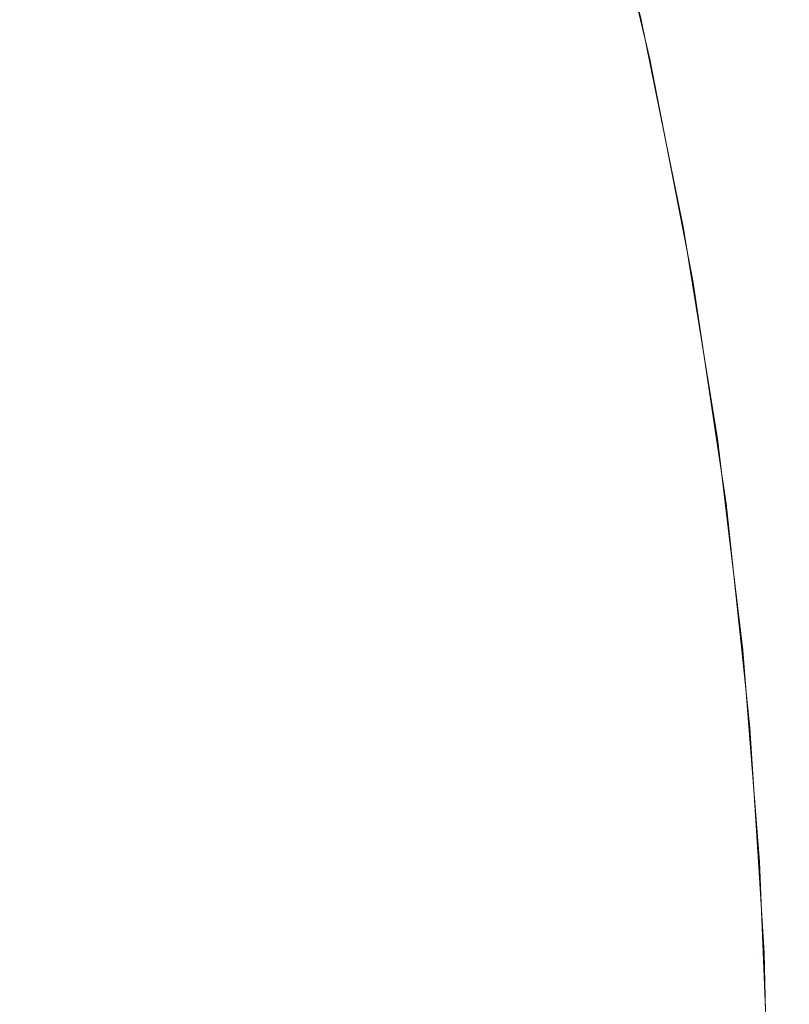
# Model space of a CAD drawing. Header units: centimetres. Extents: x -25.9 to 27.4, y 34.1 to 35.9.
# Tile 180 of 256: x -7.9676 to -7.9531, y 35.8434 to 35.8619. Entities that reach past the tile are written whole.
import ezdxf

# ---------------------------------------------------------------- set-up
doc = ezdxf.new("R2010")
doc.units = ezdxf.units.CM
doc.header["$LTSCALE"] = 2.54
doc.layers.add('Lucido design-1', color=7, linetype='Continuous')

# ---------------------------------------------------------------- blocks, each defined once
blk = doc.blocks.new('Gruppo-5-1')
at = {"color": 7, "linetype": 'Continuous', "lineweight": 9}
for points, invisible_edges in [([(-7.956687, 35.86531, -10.081992), (-7.956822, 35.865825, -9.881992), (-7.955867, 35.861922, -9.881992)], 9), ([(-7.956822, 35.865825, -9.881992), (-7.956729, 35.865825, -9.877605), (-7.955775, 35.861922, -9.877645), (-7.955867, 35.861922, -9.881992)], 7), ([(-7.956687, 35.86531, -34.048755), (-7.956822, 35.865825, -33.848755), (-7.955867, 35.861922, -33.848755)], 9), ([(-7.956822, 35.865825, -33.848755), (-7.956729, 35.865825, -33.844368), (-7.955775, 35.861922, -33.844408), (-7.955867, 35.861922, -33.848755)], 7), ([(-7.956729, 35.865825, -9.877605), (-7.95645, 35.865825, -9.873226), (-7.955498, 35.861922, -9.873307), (-7.955775, 35.861922, -9.877645)], 15), ([(-7.956729, 35.865825, -33.844368), (-7.95645, 35.865825, -33.839989), (-7.955498, 35.861922, -33.84007), (-7.955775, 35.861922, -33.844408)], 15), ([(-7.95645, 35.865825, -9.873226), (-7.955985, 35.865825, -9.868863), (-7.955038, 35.861922, -9.868984), (-7.955498, 35.861922, -9.873307)], 15), ([(-7.95645, 35.865825, -33.839989), (-7.955985, 35.865825, -33.835626), (-7.955038, 35.861922, -33.835747), (-7.955498, 35.861922, -33.84007)], 15), ([(-7.955985, 35.865825, -9.868863), (-7.955336, 35.865825, -9.864523), (-7.954394, 35.861922, -9.864685), (-7.955038, 35.861922, -9.868984)], 15), ([(-7.955985, 35.865825, -33.835626), (-7.955336, 35.865825, -33.831286), (-7.954394, 35.861922, -33.831448), (-7.955038, 35.861922, -33.835747)], 15), ([(-7.955336, 35.865825, -9.864523), (-7.954502, 35.865825, -9.860215), (-7.953569, 35.861922, -9.860417), (-7.954394, 35.861922, -9.864685)], 15), ([(-7.955336, 35.865825, -33.831286), (-7.954502, 35.865825, -33.826978), (-7.953569, 35.861922, -33.82718), (-7.954394, 35.861922, -33.831448)], 15), ([(-7.954502, 35.865825, -9.860215), (-7.953487, 35.865825, -9.855947), (-7.952563, 35.861922, -9.856187), (-7.953569, 35.861922, -9.860417)], 15), ([(-7.954502, 35.865825, -33.826978), (-7.953487, 35.865825, -33.82271), (-7.952563, 35.861922, -33.82295), (-7.953569, 35.861922, -33.82718)], 15), ([(-7.953487, 35.865825, -9.855947), (-7.952292, 35.865825, -9.851725), (-7.951379, 35.861922, -9.852004), (-7.952563, 35.861922, -9.856187)], 15), ([(-7.953487, 35.865825, -33.82271), (-7.952292, 35.865825, -33.818488), (-7.951379, 35.861922, -33.818767), (-7.952563, 35.861922, -33.82295)], 15), ([(-25.75346, 35.865276, -9.38521), (-25.75346, 35.861753, -9.384374), (27.34654, 35.861753, -9.384374), (27.34654, 35.865276, -9.38521)], 10), ([(-25.75346, 35.865276, -33.351973), (-25.75346, 35.861753, -33.351137), (27.34654, 35.861753, -33.351137), (27.34654, 35.865276, -33.351973)], 10), ([(-7.956779, 35.865286, -10.086352), (-7.955797, 35.86116, -10.086352), (-7.956058, 35.861104, -10.090484), (-7.957036, 35.865219, -10.090484)], 15), ([(-7.956779, 35.865286, -34.053115), (-7.955797, 35.86116, -34.053115), (-7.956058, 35.861104, -34.057247), (-7.957036, 35.865219, -34.057247)], 15), ([(-7.955797, 35.86116, -10.086352), (-7.956779, 35.865286, -10.086352), (-7.956687, 35.86531, -10.081992), (-7.95588, 35.861919, -10.081992)], 11), ([(-7.955797, 35.86116, -34.053115), (-7.956779, 35.865286, -34.053115), (-7.956687, 35.86531, -34.048755), (-7.95588, 35.861919, -34.048755)], 11), ([(-7.955867, 35.861922, -9.881992), (-7.95588, 35.861919, -10.081992), (-7.956687, 35.86531, -10.081992)], 9), ([(-7.955867, 35.861922, -33.848755), (-7.95588, 35.861919, -34.048755), (-7.956687, 35.86531, -34.048755)], 9), ([(-7.957459, 35.865109, -10.094598), (-7.956484, 35.861012, -10.094598), (-7.957077, 35.860884, -10.098688), (-7.958045, 35.864956, -10.098688)], 15), ([(-7.957459, 35.865109, -34.061361), (-7.956484, 35.861012, -34.061361), (-7.957077, 35.860884, -34.065451), (-7.958045, 35.864956, -34.065451)], 15), ([(-7.957036, 35.865219, -10.090484), (-7.956058, 35.861104, -10.090484), (-7.956484, 35.861012, -10.094598), (-7.957459, 35.865109, -10.094598)], 15), ([(-7.957036, 35.865219, -34.057247), (-7.956058, 35.861104, -34.057247), (-7.956484, 35.861012, -34.061361), (-7.957459, 35.865109, -34.061361)], 15), ([(-7.958045, 35.864956, -10.098688), (-7.957077, 35.860884, -10.098688), (-7.957833, 35.860721, -10.102745), (-7.958794, 35.864761, -10.102745)], 15), ([(-7.958045, 35.864956, -34.065451), (-7.957077, 35.860884, -34.065451), (-7.957833, 35.860721, -34.069508), (-7.958794, 35.864761, -34.069508)], 15), ([(-7.958794, 35.864761, -10.102745), (-7.957833, 35.860721, -10.102745), (-7.958751, 35.860523, -10.106763), (-7.959703, 35.864524, -10.106763)], 15), ([(-7.958794, 35.864761, -34.069508), (-7.957833, 35.860721, -34.069508), (-7.958751, 35.860523, -34.073526), (-7.959703, 35.864524, -34.073526)], 15), ([(-7.959703, 35.864524, -10.106763), (-7.958751, 35.860523, -10.106763), (-7.95983, 35.860291, -10.110736), (-7.960771, 35.864246, -10.110736)], 15), ([(-7.959703, 35.864524, -34.073526), (-7.958751, 35.860523, -34.073526), (-7.95983, 35.860291, -34.077499), (-7.960771, 35.864246, -34.077499)], 15), ([(-7.960771, 35.864246, -10.110736), (-7.95983, 35.860291, -10.110736), (-7.961067, 35.860024, -10.114657), (-7.961995, 35.863928, -10.114657)], 15), ([(-7.960771, 35.864246, -34.077499), (-7.95983, 35.860291, -34.077499), (-7.961067, 35.860024, -34.08142), (-7.961995, 35.863928, -34.08142)], 15), ([(-7.961995, 35.863928, -10.114657), (-7.961067, 35.860024, -10.114657), (-7.962459, 35.859724, -10.118519), (-7.963374, 35.863569, -10.118519)], 15), ([(-7.961995, 35.863928, -34.08142), (-7.961067, 35.860024, -34.08142), (-7.962459, 35.859724, -34.085282), (-7.963374, 35.863569, -34.085282)], 15), ([(-7.963374, 35.863569, -10.118519), (-7.962459, 35.859724, -10.118519), (-7.964004, 35.859391, -10.122315), (-7.964903, 35.86317, -10.122315)], 15), ([(-7.963374, 35.863569, -34.085282), (-7.962459, 35.859724, -34.085282), (-7.964004, 35.859391, -34.089078), (-7.964903, 35.86317, -34.089078)], 15), ([(-7.964903, 35.86317, -10.122315), (-7.964004, 35.859391, -10.122315), (-7.965699, 35.859026, -10.126041), (-7.966581, 35.862734, -10.126041)], 15), ([(-7.964903, 35.86317, -34.089078), (-7.964004, 35.859391, -34.089078), (-7.965699, 35.859026, -34.092804), (-7.966581, 35.862734, -34.092804)], 15), ([(-7.966581, 35.862734, -10.126041), (-7.965699, 35.859026, -10.126041), (-7.967541, 35.858629, -10.129688), (-7.968404, 35.862259, -10.129688)], 15), ([(-7.966581, 35.862734, -34.092804), (-7.965699, 35.859026, -34.092804), (-7.967541, 35.858629, -34.096451), (-7.968404, 35.862259, -34.096451)], 15), ([(-7.968404, 35.862259, -10.129688), (-7.967541, 35.858629, -10.129688), (-7.969525, 35.858201, -10.133253), (-7.970368, 35.861747, -10.133253)], 15), ([(-7.968404, 35.862259, -34.096451), (-7.967541, 35.858629, -34.096451), (-7.969525, 35.858201, -34.100016), (-7.970368, 35.861747, -34.100016)], 15), ([(-7.955704, 35.86118, -10.081992), (-7.95588, 35.861919, -10.081992), (-7.955867, 35.861922, -9.881992)], 10), ([(-7.955704, 35.86118, -34.048755), (-7.95588, 35.861919, -34.048755), (-7.955867, 35.861922, -33.848755)], 10), ([(-7.955704, 35.86118, -10.081992), (-7.955867, 35.861922, -9.881992), (-7.955071, 35.857989, -9.881992)], 9), ([(-7.955867, 35.861922, -9.881992), (-7.955775, 35.861922, -9.877645), (-7.954979, 35.857989, -9.877679), (-7.955071, 35.857989, -9.881992)], 7), ([(-7.955704, 35.86118, -34.048755), (-7.955867, 35.861922, -33.848755), (-7.955071, 35.857989, -33.848755)], 9), ([(-7.955867, 35.861922, -33.848755), (-7.955775, 35.861922, -33.844408), (-7.954979, 35.857989, -33.844442), (-7.955071, 35.857989, -33.848755)], 7), ([(-7.955775, 35.861922, -9.877645), (-7.955498, 35.861922, -9.873307), (-7.954705, 35.857989, -9.873374), (-7.954979, 35.857989, -9.877679)], 15), ([(-7.955775, 35.861922, -33.844408), (-7.955498, 35.861922, -33.84007), (-7.954705, 35.857989, -33.840138), (-7.954979, 35.857989, -33.844442)], 15), ([(-7.955498, 35.861922, -9.873307), (-7.955038, 35.861922, -9.868984), (-7.954248, 35.857989, -9.869085), (-7.954705, 35.857989, -9.873374)], 15), ([(-7.955498, 35.861922, -33.84007), (-7.955038, 35.861922, -33.835747), (-7.954248, 35.857989, -33.835848), (-7.954705, 35.857989, -33.840138)], 15), ([(-7.955038, 35.861922, -9.868984), (-7.954394, 35.861922, -9.864685), (-7.953609, 35.857989, -9.864819), (-7.954248, 35.857989, -9.869085)], 15), ([(-7.955038, 35.861922, -33.835747), (-7.954394, 35.861922, -33.831448), (-7.953609, 35.857989, -33.831582), (-7.954248, 35.857989, -33.835848)], 15), ([(-7.954394, 35.861922, -9.864685), (-7.953569, 35.861922, -9.860417), (-7.95279, 35.857989, -9.860584), (-7.953609, 35.857989, -9.864819)], 15), ([(-7.954394, 35.861922, -33.831448), (-7.953569, 35.861922, -33.82718), (-7.95279, 35.857989, -33.827347), (-7.953609, 35.857989, -33.831582)], 15), ([(-7.953569, 35.861922, -9.860417), (-7.952563, 35.861922, -9.856187), (-7.951792, 35.857989, -9.856388), (-7.95279, 35.857989, -9.860584)], 15), ([(-7.953569, 35.861922, -33.82718), (-7.952563, 35.861922, -33.82295), (-7.951792, 35.857989, -33.823151), (-7.95279, 35.857989, -33.827347)], 15), ([(27.34654, 35.861101, -9.384219), (27.34654, 35.861753, -9.384374), (-25.75346, 35.861753, -9.384374), (-25.75346, 35.861101, -9.384219)], 10), ([(27.34654, 35.861101, -33.350982), (27.34654, 35.861753, -33.351137), (-25.75346, 35.861753, -33.351137), (-25.75346, 35.861101, -33.350982)], 10), ([(-7.95588, 35.861919, -10.081992), (-7.955704, 35.86118, -10.081992), (-7.955797, 35.86116, -10.086352)], 10), ([(-7.95588, 35.861919, -34.048755), (-7.955704, 35.86118, -34.048755), (-7.955797, 35.86116, -34.053115)], 10), ([(-7.954992, 35.856996, -10.086352), (-7.955797, 35.86116, -10.086352), (-7.955704, 35.86118, -10.081992), (-7.955087, 35.857985, -10.081992)], 11), ([(-7.954992, 35.856996, -34.053115), (-7.955797, 35.86116, -34.053115), (-7.955704, 35.86118, -34.048755), (-7.955087, 35.857985, -34.048755)], 11), ([(-7.955071, 35.857989, -9.881992), (-7.955087, 35.857985, -10.081992), (-7.955704, 35.86118, -10.081992)], 9), ([(-7.955071, 35.857989, -33.848755), (-7.955087, 35.857985, -34.048755), (-7.955704, 35.86118, -34.048755)], 9), ([(-25.75346, 35.861101, -9.384219), (-25.75346, 35.857475, -9.383522), (27.34654, 35.857475, -9.383522), (27.34654, 35.861101, -9.384219)], 10), ([(-25.75346, 35.861101, -33.350982), (-25.75346, 35.857475, -33.350285), (27.34654, 35.857475, -33.350285), (27.34654, 35.861101, -33.350982)], 10), ([(-7.956484, 35.861012, -10.094598), (-7.955685, 35.856877, -10.094598), (-7.956282, 35.856775, -10.098688), (-7.957077, 35.860884, -10.098688)], 15), ([(-7.956484, 35.861012, -34.061361), (-7.955685, 35.856877, -34.061361), (-7.956282, 35.856775, -34.065451), (-7.957077, 35.860884, -34.065451)], 15), ([(-7.956058, 35.861104, -10.090484), (-7.955254, 35.856951, -10.090484), (-7.955685, 35.856877, -10.094598), (-7.956484, 35.861012, -10.094598)], 15), ([(-7.956058, 35.861104, -34.057247), (-7.955254, 35.856951, -34.057247), (-7.955685, 35.856877, -34.061361), (-7.956484, 35.861012, -34.061361)], 15), ([(-7.955797, 35.86116, -10.086352), (-7.954992, 35.856996, -10.086352), (-7.955254, 35.856951, -10.090484), (-7.956058, 35.861104, -10.090484)], 15), ([(-7.955797, 35.86116, -34.053115), (-7.954992, 35.856996, -34.053115), (-7.955254, 35.856951, -34.057247), (-7.956058, 35.861104, -34.057247)], 15), ([(-7.957077, 35.860884, -10.098688), (-7.956282, 35.856775, -10.098688), (-7.957044, 35.856644, -10.102745), (-7.957833, 35.860721, -10.102745)], 15), ([(-7.957077, 35.860884, -34.065451), (-7.956282, 35.856775, -34.065451), (-7.957044, 35.856644, -34.069508), (-7.957833, 35.860721, -34.069508)], 15), ([(-7.957833, 35.860721, -10.102745), (-7.957044, 35.856644, -10.102745), (-7.95797, 35.856485, -10.106763), (-7.958751, 35.860523, -10.106763)], 15), ([(-7.957833, 35.860721, -34.069508), (-7.957044, 35.856644, -34.069508), (-7.95797, 35.856485, -34.073526), (-7.958751, 35.860523, -34.073526)], 15), ([(-7.958751, 35.860523, -10.106763), (-7.95797, 35.856485, -10.106763), (-7.959058, 35.856299, -10.110736), (-7.95983, 35.860291, -10.110736)], 15), ([(-7.958751, 35.860523, -34.073526), (-7.95797, 35.856485, -34.073526), (-7.959058, 35.856299, -34.077499), (-7.95983, 35.860291, -34.077499)], 15), ([(-7.95983, 35.860291, -10.110736), (-7.959058, 35.856299, -10.110736), (-7.960305, 35.856085, -10.114657), (-7.961067, 35.860024, -10.114657)], 15), ([(-7.95983, 35.860291, -34.077499), (-7.959058, 35.856299, -34.077499), (-7.960305, 35.856085, -34.08142), (-7.961067, 35.860024, -34.08142)], 15), ([(-7.961067, 35.860024, -10.114657), (-7.960305, 35.856085, -10.114657), (-7.961709, 35.855844, -10.118519), (-7.962459, 35.859724, -10.118519)], 15), ([(-7.961067, 35.860024, -34.08142), (-7.960305, 35.856085, -34.08142), (-7.961709, 35.855844, -34.085282), (-7.962459, 35.859724, -34.085282)], 15), ([(-7.962459, 35.859724, -10.118519), (-7.961709, 35.855844, -10.118519), (-7.963267, 35.855577, -10.122315), (-7.964004, 35.859391, -10.122315)], 15), ([(-7.962459, 35.859724, -34.085282), (-7.961709, 35.855844, -34.085282), (-7.963267, 35.855577, -34.089078), (-7.964004, 35.859391, -34.089078)], 15), ([(-7.964004, 35.859391, -10.122315), (-7.963267, 35.855577, -10.122315), (-7.964976, 35.855284, -10.126041), (-7.965699, 35.859026, -10.126041)], 15), ([(-7.964004, 35.859391, -34.089078), (-7.963267, 35.855577, -34.089078), (-7.964976, 35.855284, -34.092804), (-7.965699, 35.859026, -34.092804)], 15), ([(-7.965699, 35.859026, -10.126041), (-7.964976, 35.855284, -10.126041), (-7.966832, 35.854966, -10.129688), (-7.967541, 35.858629, -10.129688)], 15), ([(-7.965699, 35.859026, -34.092804), (-7.964976, 35.855284, -34.092804), (-7.966832, 35.854966, -34.096451), (-7.967541, 35.858629, -34.096451)], 15), ([(-7.967541, 35.858629, -10.129688), (-7.966832, 35.854966, -10.129688), (-7.968833, 35.854623, -10.133253), (-7.969525, 35.858201, -10.133253)], 15), ([(-7.967541, 35.858629, -34.096451), (-7.966832, 35.854966, -34.096451), (-7.968833, 35.854623, -34.100016), (-7.969525, 35.858201, -34.100016)], 15), ([(-7.954898, 35.857012, -10.081992), (-7.955087, 35.857985, -10.081992), (-7.955071, 35.857989, -9.881992)], 10), ([(-7.954898, 35.857012, -34.048755), (-7.955087, 35.857985, -34.048755), (-7.955071, 35.857989, -33.848755)], 10), ([(-7.955087, 35.857985, -10.081992), (-7.954898, 35.857012, -10.081992), (-7.954992, 35.856996, -10.086352)], 10), ([(-7.955087, 35.857985, -34.048755), (-7.954898, 35.857012, -34.048755), (-7.954992, 35.856996, -34.053115)], 10), ([(-7.954898, 35.857012, -10.081992), (-7.955071, 35.857989, -9.881992), (-7.954433, 35.854031, -9.881992)], 9), ([(-7.955071, 35.857989, -9.881992), (-7.954979, 35.857989, -9.877679), (-7.954342, 35.854031, -9.877706), (-7.954433, 35.854031, -9.881992)], 7), ([(-7.954898, 35.857012, -34.048755), (-7.955071, 35.857989, -33.848755), (-7.954433, 35.854031, -33.848755)], 9), ([(-7.955071, 35.857989, -33.848755), (-7.954979, 35.857989, -33.844442), (-7.954342, 35.854031, -33.844469), (-7.954433, 35.854031, -33.848755)], 7), ([(-7.954979, 35.857989, -9.877679), (-7.954705, 35.857989, -9.873374), (-7.95407, 35.854031, -9.873428), (-7.954342, 35.854031, -9.877706)], 15), ([(-7.954979, 35.857989, -33.844442), (-7.954705, 35.857989, -33.840138), (-7.95407, 35.854031, -33.840192), (-7.954342, 35.854031, -33.844469)], 15), ([(-7.954705, 35.857989, -9.873374), (-7.954248, 35.857989, -9.869085), (-7.953616, 35.854031, -9.869166), (-7.95407, 35.854031, -9.873428)], 15), ([(-7.954705, 35.857989, -33.840138), (-7.954248, 35.857989, -33.835848), (-7.953616, 35.854031, -33.835929), (-7.95407, 35.854031, -33.840192)], 15), ([(-7.954248, 35.857989, -9.869085), (-7.953609, 35.857989, -9.864819), (-7.952981, 35.854031, -9.864927), (-7.953616, 35.854031, -9.869166)], 15), ([(-7.954248, 35.857989, -33.835848), (-7.953609, 35.857989, -33.831582), (-7.952981, 35.854031, -33.83169), (-7.953616, 35.854031, -33.835929)], 15), ([(-7.953609, 35.857989, -9.864819), (-7.95279, 35.857989, -9.860584), (-7.952167, 35.854031, -9.860719), (-7.952981, 35.854031, -9.864927)], 15), ([(-7.953609, 35.857989, -33.831582), (-7.95279, 35.857989, -33.827347), (-7.952167, 35.854031, -33.827482), (-7.952981, 35.854031, -33.83169)], 15), ([(27.34654, 35.85688, -9.383407), (27.34654, 35.857475, -9.383522), (-25.75346, 35.857475, -9.383522), (-25.75346, 35.85688, -9.383407)], 10), ([(27.34654, 35.85688, -33.350171), (27.34654, 35.857475, -33.350285), (-25.75346, 35.857475, -33.350285), (-25.75346, 35.85688, -33.350171)], 10), ([(-7.955254, 35.856951, -10.090484), (-7.954628, 35.852768, -10.090484), (-7.955061, 35.852712, -10.094598), (-7.955685, 35.856877, -10.094598)], 15), ([(-7.955254, 35.856951, -34.057247), (-7.954628, 35.852768, -34.057247), (-7.955061, 35.852712, -34.061361), (-7.955685, 35.856877, -34.061361)], 15), ([(-7.954992, 35.856996, -10.086352), (-7.954364, 35.852802, -10.086352), (-7.954628, 35.852768, -10.090484), (-7.955254, 35.856951, -10.090484)], 15), ([(-7.954992, 35.856996, -34.053115), (-7.954364, 35.852802, -34.053115), (-7.954628, 35.852768, -34.057247), (-7.955254, 35.856951, -34.057247)], 15), ([(-7.954364, 35.852802, -10.086352), (-7.954992, 35.856996, -10.086352), (-7.954898, 35.857012, -10.081992), (-7.954452, 35.854029, -10.081992)], 11), ([(-7.954364, 35.852802, -34.053115), (-7.954992, 35.856996, -34.053115), (-7.954898, 35.857012, -34.048755), (-7.954452, 35.854029, -34.048755)], 11), ([(-7.954433, 35.854031, -9.881992), (-7.954452, 35.854029, -10.081992), (-7.954898, 35.857012, -10.081992)], 9), ([(-7.954433, 35.854031, -33.848755), (-7.954452, 35.854029, -34.048755), (-7.954898, 35.857012, -34.048755)], 9), ([(-25.75346, 35.85688, -9.383407), (-25.75346, 35.853163, -9.382857), (27.34654, 35.853163, -9.382857), (27.34654, 35.85688, -9.383407)], 10), ([(-25.75346, 35.85688, -33.350171), (-25.75346, 35.853163, -33.34962), (27.34654, 35.853163, -33.34962), (27.34654, 35.85688, -33.350171)], 10), ([(-7.956282, 35.856775, -10.098688), (-7.955662, 35.852636, -10.098688), (-7.95643, 35.852537, -10.102745), (-7.957044, 35.856644, -10.102745)], 15), ([(-7.956282, 35.856775, -34.065451), (-7.955662, 35.852636, -34.065451), (-7.95643, 35.852537, -34.069508), (-7.957044, 35.856644, -34.069508)], 15), ([(-7.955685, 35.856877, -10.094598), (-7.955061, 35.852712, -10.094598), (-7.955662, 35.852636, -10.098688), (-7.956282, 35.856775, -10.098688)], 15), ([(-7.955685, 35.856877, -34.061361), (-7.955061, 35.852712, -34.061361), (-7.955662, 35.852636, -34.065451), (-7.956282, 35.856775, -34.065451)], 15), ([(-7.957044, 35.856644, -10.102745), (-7.95643, 35.852537, -10.102745), (-7.957361, 35.852418, -10.106763), (-7.95797, 35.856485, -10.106763)], 15), ([(-7.957044, 35.856644, -34.069508), (-7.95643, 35.852537, -34.069508), (-7.957361, 35.852418, -34.073526), (-7.95797, 35.856485, -34.073526)], 15), ([(-7.95797, 35.856485, -10.106763), (-7.957361, 35.852418, -10.106763), (-7.958456, 35.852278, -10.110736), (-7.959058, 35.856299, -10.110736)], 15), ([(-7.95797, 35.856485, -34.073526), (-7.957361, 35.852418, -34.073526), (-7.958456, 35.852278, -34.077499), (-7.959058, 35.856299, -34.077499)], 15), ([(-7.959058, 35.856299, -10.110736), (-7.958456, 35.852278, -10.110736), (-7.959711, 35.852117, -10.114657), (-7.960305, 35.856085, -10.114657)], 15), ([(-7.959058, 35.856299, -34.077499), (-7.958456, 35.852278, -34.077499), (-7.959711, 35.852117, -34.08142), (-7.960305, 35.856085, -34.08142)], 15), ([(-7.960305, 35.856085, -10.114657), (-7.959711, 35.852117, -10.114657), (-7.961124, 35.851936, -10.118519), (-7.961709, 35.855844, -10.118519)], 15), ([(-7.960305, 35.856085, -34.08142), (-7.959711, 35.852117, -34.08142), (-7.961124, 35.851936, -34.085282), (-7.961709, 35.855844, -34.085282)], 15), ([(-7.961709, 35.855844, -10.118519), (-7.961124, 35.851936, -10.118519), (-7.962692, 35.851735, -10.122315), (-7.963267, 35.855577, -10.122315)], 15), ([(-7.961709, 35.855844, -34.085282), (-7.961124, 35.851936, -34.085282), (-7.962692, 35.851735, -34.089078), (-7.963267, 35.855577, -34.089078)], 15), ([(-7.963267, 35.855577, -10.122315), (-7.962692, 35.851735, -10.122315), (-7.964411, 35.851515, -10.126041), (-7.964976, 35.855284, -10.126041)], 15), ([(-7.963267, 35.855577, -34.089078), (-7.962692, 35.851735, -34.089078), (-7.964411, 35.851515, -34.092804), (-7.964976, 35.855284, -34.092804)], 15), ([(-7.964976, 35.855284, -10.126041), (-7.964411, 35.851515, -10.126041), (-7.96628, 35.851276, -10.129688), (-7.966832, 35.854966, -10.129688)], 15), ([(-7.964976, 35.855284, -34.092804), (-7.964411, 35.851515, -34.092804), (-7.96628, 35.851276, -34.096451), (-7.966832, 35.854966, -34.096451)], 15), ([(-7.966832, 35.854966, -10.129688), (-7.96628, 35.851276, -10.129688), (-7.968293, 35.851018, -10.133253), (-7.968833, 35.854623, -10.133253)], 15), ([(-7.966832, 35.854966, -34.096451), (-7.96628, 35.851276, -34.096451), (-7.968293, 35.851018, -34.100016), (-7.968833, 35.854623, -34.100016)], 15), ([(-7.95427, 35.852814, -10.081992), (-7.954452, 35.854029, -10.081992), (-7.954433, 35.854031, -9.881992)], 10), ([(-7.95427, 35.852814, -34.048755), (-7.954452, 35.854029, -34.048755), (-7.954433, 35.854031, -33.848755)], 10), ([(-7.954452, 35.854029, -10.081992), (-7.95427, 35.852814, -10.081992), (-7.954364, 35.852802, -10.086352)], 10), ([(-7.954452, 35.854029, -34.048755), (-7.95427, 35.852814, -34.048755), (-7.954364, 35.852802, -34.053115)], 10), ([(-7.95427, 35.852814, -10.081992), (-7.954433, 35.854031, -9.881992), (-7.953956, 35.850057, -9.881992)], 9), ([(-7.954433, 35.854031, -9.881992), (-7.954342, 35.854031, -9.877706), (-7.953865, 35.850057, -9.877726), (-7.953956, 35.850057, -9.881992)], 7), ([(-7.95427, 35.852814, -34.048755), (-7.954433, 35.854031, -33.848755), (-7.953956, 35.850057, -33.848755)], 9), ([(-7.954433, 35.854031, -33.848755), (-7.954342, 35.854031, -33.844469), (-7.953865, 35.850057, -33.84449), (-7.953956, 35.850057, -33.848755)], 7), ([(-7.954342, 35.854031, -9.877706), (-7.95407, 35.854031, -9.873428), (-7.953594, 35.850057, -9.873469), (-7.953865, 35.850057, -9.877726)], 15), ([(-7.954342, 35.854031, -33.844469), (-7.95407, 35.854031, -33.840192), (-7.953594, 35.850057, -33.840232), (-7.953865, 35.850057, -33.84449)], 15), ([(-7.95407, 35.854031, -9.873428), (-7.953616, 35.854031, -9.869166), (-7.953142, 35.850057, -9.869227), (-7.953594, 35.850057, -9.873469)], 15), ([(-7.95407, 35.854031, -33.840192), (-7.953616, 35.854031, -33.835929), (-7.953142, 35.850057, -33.83599), (-7.953594, 35.850057, -33.840232)], 15), ([(-7.953616, 35.854031, -9.869166), (-7.952981, 35.854031, -9.864927), (-7.95251, 35.850057, -9.865008), (-7.953142, 35.850057, -9.869227)], 15), ([(-7.953616, 35.854031, -33.835929), (-7.952981, 35.854031, -33.83169), (-7.95251, 35.850057, -33.831771), (-7.953142, 35.850057, -33.83599)], 15), ([(27.34654, 35.852621, -9.382777), (27.34654, 35.853163, -9.382857), (-25.75346, 35.853163, -9.382857), (-25.75346, 35.852621, -9.382777)], 10), ([(27.34654, 35.852621, -33.34954), (27.34654, 35.853163, -33.34962), (-25.75346, 35.853163, -33.34962), (-25.75346, 35.852621, -33.34954)], 10), ([(-7.955061, 35.852712, -10.094598), (-7.954615, 35.848525, -10.094598), (-7.955219, 35.848474, -10.098688), (-7.955662, 35.852636, -10.098688)], 15), ([(-7.955061, 35.852712, -34.061361), (-7.954615, 35.848525, -34.061361), (-7.955219, 35.848474, -34.065451), (-7.955662, 35.852636, -34.065451)], 15), ([(-7.954628, 35.852768, -10.090484), (-7.95418, 35.848562, -10.090484), (-7.954615, 35.848525, -10.094598), (-7.955061, 35.852712, -10.094598)], 15), ([(-7.954628, 35.852768, -34.057247), (-7.95418, 35.848562, -34.057247), (-7.954615, 35.848525, -34.061361), (-7.955061, 35.852712, -34.061361)], 15), ([(-7.954364, 35.852802, -10.086352), (-7.953915, 35.848585, -10.086352), (-7.95418, 35.848562, -10.090484), (-7.954628, 35.852768, -10.090484)], 15), ([(-7.954364, 35.852802, -34.053115), (-7.953915, 35.848585, -34.053115), (-7.95418, 35.848562, -34.057247), (-7.954628, 35.852768, -34.057247)], 15), ([(-7.953915, 35.848585, -10.086352), (-7.954364, 35.852802, -10.086352), (-7.95427, 35.852814, -10.081992), (-7.953976, 35.850055, -10.081992)], 11), ([(-7.953915, 35.848585, -34.053115), (-7.954364, 35.852802, -34.053115), (-7.95427, 35.852814, -34.048755), (-7.953976, 35.850055, -34.048755)], 11), ([(-7.953956, 35.850057, -9.881992), (-7.953976, 35.850055, -10.081992), (-7.95427, 35.852814, -10.081992)], 9), ([(-7.953956, 35.850057, -33.848755), (-7.953976, 35.850055, -34.048755), (-7.95427, 35.852814, -34.048755)], 9), ([(-25.75346, 35.852621, -9.382777), (-25.75346, 35.848827, -9.382382), (27.34654, 35.848827, -9.382382), (27.34654, 35.852621, -9.382777)], 10), ([(-25.75346, 35.852621, -33.34954), (-25.75346, 35.848827, -33.349145), (27.34654, 35.848827, -33.349145), (27.34654, 35.852621, -33.34954)], 10), ([(-7.95643, 35.852537, -10.102745), (-7.95599, 35.848408, -10.102745), (-7.956926, 35.848328, -10.106763), (-7.957361, 35.852418, -10.106763)], 15), ([(-7.95643, 35.852537, -34.069508), (-7.95599, 35.848408, -34.069508), (-7.956926, 35.848328, -34.073526), (-7.957361, 35.852418, -34.073526)], 15), ([(-7.955662, 35.852636, -10.098688), (-7.955219, 35.848474, -10.098688), (-7.95599, 35.848408, -10.102745), (-7.95643, 35.852537, -10.102745)], 15), ([(-7.955662, 35.852636, -34.065451), (-7.955219, 35.848474, -34.065451), (-7.95599, 35.848408, -34.069508), (-7.95643, 35.852537, -34.069508)], 15), ([(-7.957361, 35.852418, -10.106763), (-7.956926, 35.848328, -10.106763), (-7.958025, 35.848235, -10.110736), (-7.958456, 35.852278, -10.110736)], 15), ([(-7.957361, 35.852418, -34.073526), (-7.956926, 35.848328, -34.073526), (-7.958025, 35.848235, -34.077499), (-7.958456, 35.852278, -34.077499)], 15), ([(-7.959711, 35.852117, -10.114657), (-7.959286, 35.848127, -10.114657), (-7.960705, 35.848007, -10.118519), (-7.961124, 35.851936, -10.118519)], 15), ([(-7.959711, 35.852117, -34.08142), (-7.959286, 35.848127, -34.08142), (-7.960705, 35.848007, -34.085282), (-7.961124, 35.851936, -34.085282)], 15), ([(-7.958456, 35.852278, -10.110736), (-7.958025, 35.848235, -10.110736), (-7.959286, 35.848127, -10.114657), (-7.959711, 35.852117, -10.114657)], 15), ([(-7.958456, 35.852278, -34.077499), (-7.958025, 35.848235, -34.077499), (-7.959286, 35.848127, -34.08142), (-7.959711, 35.852117, -34.08142)], 15), ([(-7.961124, 35.851936, -10.118519), (-7.960705, 35.848007, -10.118519), (-7.96228, 35.847873, -10.122315), (-7.962692, 35.851735, -10.122315)], 15), ([(-7.961124, 35.851936, -34.085282), (-7.960705, 35.848007, -34.085282), (-7.96228, 35.847873, -34.089078), (-7.962692, 35.851735, -34.089078)], 15), ([(-7.962692, 35.851735, -10.122315), (-7.96228, 35.847873, -10.122315), (-7.964008, 35.847726, -10.126041), (-7.964411, 35.851515, -10.126041)], 15), ([(-7.962692, 35.851735, -34.089078), (-7.96228, 35.847873, -34.089078), (-7.964008, 35.847726, -34.092804), (-7.964411, 35.851515, -34.092804)], 15), ([(-7.964411, 35.851515, -10.126041), (-7.964008, 35.847726, -10.126041), (-7.965885, 35.847566, -10.129688), (-7.96628, 35.851276, -10.129688)], 15), ([(-7.964411, 35.851515, -34.092804), (-7.964008, 35.847726, -34.092804), (-7.965885, 35.847566, -34.096451), (-7.96628, 35.851276, -34.096451)], 15), ([(-7.96628, 35.851276, -10.129688), (-7.965885, 35.847566, -10.129688), (-7.967907, 35.847394, -10.133253), (-7.968293, 35.851018, -10.133253)], 15), ([(-7.96628, 35.851276, -34.096451), (-7.965885, 35.847566, -34.096451), (-7.967907, 35.847394, -34.100016), (-7.968293, 35.851018, -34.100016)], 15), ([(-7.95382, 35.848593, -10.081992), (-7.953976, 35.850055, -10.081992), (-7.953956, 35.850057, -9.881992)], 10), ([(-7.95382, 35.848593, -34.048755), (-7.953976, 35.850055, -34.048755), (-7.953956, 35.850057, -33.848755)], 10), ([(-7.953976, 35.850055, -10.081992), (-7.95382, 35.848593, -10.081992), (-7.953915, 35.848585, -10.086352)], 10), ([(-7.953976, 35.850055, -34.048755), (-7.95382, 35.848593, -34.048755), (-7.953915, 35.848585, -34.053115)], 10), ([(-7.95382, 35.848593, -10.081992), (-7.953956, 35.850057, -9.881992), (-7.953638, 35.846073, -9.881992)], 9), ([(-7.953956, 35.850057, -9.881992), (-7.953865, 35.850057, -9.877726), (-7.953548, 35.846073, -9.87774), (-7.953638, 35.846073, -9.881992)], 7), ([(-7.95382, 35.848593, -34.048755), (-7.953956, 35.850057, -33.848755), (-7.953638, 35.846073, -33.848755)], 9), ([(-7.953956, 35.850057, -33.848755), (-7.953865, 35.850057, -33.84449), (-7.953548, 35.846073, -33.844503), (-7.953638, 35.846073, -33.848755)], 7), ([(-7.953865, 35.850057, -9.877726), (-7.953594, 35.850057, -9.873469), (-7.953277, 35.846073, -9.873496), (-7.953548, 35.846073, -9.87774)], 15), ([(-7.953865, 35.850057, -33.84449), (-7.953594, 35.850057, -33.840232), (-7.953277, 35.846073, -33.840259), (-7.953548, 35.846073, -33.844503)], 15), ([(-7.953594, 35.850057, -9.873469), (-7.953142, 35.850057, -9.869227), (-7.952826, 35.846073, -9.869267), (-7.953277, 35.846073, -9.873496)], 15), ([(-7.953594, 35.850057, -33.840232), (-7.953142, 35.850057, -33.83599), (-7.952826, 35.846073, -33.83603), (-7.953277, 35.846073, -33.840259)], 15), ([(-7.953142, 35.850057, -9.869227), (-7.95251, 35.850057, -9.865008), (-7.952197, 35.846073, -9.865062), (-7.952826, 35.846073, -9.869267)], 15), ([(-7.953142, 35.850057, -33.83599), (-7.95251, 35.850057, -33.831771), (-7.952197, 35.846073, -33.831825), (-7.952826, 35.846073, -33.83603)], 15), ([(27.34654, 35.848331, -9.38233), (27.34654, 35.848827, -9.382382), (-25.75346, 35.848827, -9.382382), (-25.75346, 35.848331, -9.38233)], 10), ([(27.34654, 35.848331, -33.349093), (27.34654, 35.848827, -33.349145), (-25.75346, 35.848827, -33.349145), (-25.75346, 35.848331, -33.349093)], 10), ([(-7.953915, 35.848585, -10.086352), (-7.953645, 35.844352, -10.086352), (-7.953911, 35.844341, -10.090484), (-7.95418, 35.848562, -10.090484)], 15), ([(-7.953915, 35.848585, -34.053115), (-7.953645, 35.844352, -34.053115), (-7.953911, 35.844341, -34.057247), (-7.95418, 35.848562, -34.057247)], 15), ([(-7.953645, 35.844352, -10.086352), (-7.953915, 35.848585, -10.086352), (-7.95382, 35.848593, -10.081992), (-7.953659, 35.846071, -10.081992)], 11), ([(-7.953645, 35.844352, -34.053115), (-7.953915, 35.848585, -34.053115), (-7.95382, 35.848593, -34.048755), (-7.953659, 35.846071, -34.048755)], 11), ([(-7.953638, 35.846073, -9.881992), (-7.953659, 35.846071, -10.081992), (-7.95382, 35.848593, -10.081992)], 9), ([(-7.953638, 35.846073, -33.848755), (-7.953659, 35.846071, -34.048755), (-7.95382, 35.848593, -34.048755)], 9), ([(-7.95599, 35.848408, -10.102745), (-7.955725, 35.844264, -10.102745), (-7.956664, 35.844224, -10.106763), (-7.956926, 35.848328, -10.106763)], 15), ([(-7.95599, 35.848408, -34.069508), (-7.955725, 35.844264, -34.069508), (-7.956664, 35.844224, -34.073526), (-7.956926, 35.848328, -34.073526)], 15), ([(-7.955219, 35.848474, -10.098688), (-7.954952, 35.844297, -10.098688), (-7.955725, 35.844264, -10.102745), (-7.95599, 35.848408, -10.102745)], 15), ([(-7.955219, 35.848474, -34.065451), (-7.954952, 35.844297, -34.065451), (-7.955725, 35.844264, -34.069508), (-7.95599, 35.848408, -34.069508)], 15), ([(-7.954615, 35.848525, -10.094598), (-7.954347, 35.844322, -10.094598), (-7.954952, 35.844297, -10.098688), (-7.955219, 35.848474, -10.098688)], 15), ([(-7.954615, 35.848525, -34.061361), (-7.954347, 35.844322, -34.061361), (-7.954952, 35.844297, -34.065451), (-7.955219, 35.848474, -34.065451)], 15), ([(-7.95418, 35.848562, -10.090484), (-7.953911, 35.844341, -10.090484), (-7.954347, 35.844322, -10.094598), (-7.954615, 35.848525, -10.094598)], 15), ([(-7.95418, 35.848562, -34.057247), (-7.953911, 35.844341, -34.057247), (-7.954347, 35.844322, -34.061361), (-7.954615, 35.848525, -34.061361)], 15), ([(-25.75346, 35.848331, -9.38233), (-25.75346, 35.844473, -9.382095), (27.34654, 35.844473, -9.382095), (27.34654, 35.848331, -9.38233)], 10), ([(-25.75346, 35.848331, -33.349093), (-25.75346, 35.844473, -33.348858), (27.34654, 35.844473, -33.348858), (27.34654, 35.848331, -33.349093)], 10), ([(-7.958025, 35.848235, -10.110736), (-7.957767, 35.844177, -10.110736), (-7.959031, 35.844123, -10.114657), (-7.959286, 35.848127, -10.114657)], 15), ([(-7.958025, 35.848235, -34.077499), (-7.957767, 35.844177, -34.077499), (-7.959031, 35.844123, -34.08142), (-7.959286, 35.848127, -34.08142)], 15), ([(-7.956926, 35.848328, -10.106763), (-7.956664, 35.844224, -10.106763), (-7.957767, 35.844177, -10.110736), (-7.958025, 35.848235, -10.110736)], 15), ([(-7.956926, 35.848328, -34.073526), (-7.956664, 35.844224, -34.073526), (-7.957767, 35.844177, -34.077499), (-7.958025, 35.848235, -34.077499)], 15), ([(-7.959286, 35.848127, -10.114657), (-7.959031, 35.844123, -10.114657), (-7.960454, 35.844063, -10.118519), (-7.960705, 35.848007, -10.118519)], 15), ([(-7.959286, 35.848127, -34.08142), (-7.959031, 35.844123, -34.08142), (-7.960454, 35.844063, -34.085282), (-7.960705, 35.848007, -34.085282)], 15), ([(-7.96228, 35.847873, -10.122315), (-7.962033, 35.843996, -10.122315), (-7.963765, 35.843922, -10.126041), (-7.964008, 35.847726, -10.126041)], 15), ([(-7.96228, 35.847873, -34.089078), (-7.962033, 35.843996, -34.089078), (-7.963765, 35.843922, -34.092804), (-7.964008, 35.847726, -34.092804)], 15), ([(-7.960705, 35.848007, -10.118519), (-7.960454, 35.844063, -10.118519), (-7.962033, 35.843996, -10.122315), (-7.96228, 35.847873, -10.122315)], 15), ([(-7.960705, 35.848007, -34.085282), (-7.960454, 35.844063, -34.085282), (-7.962033, 35.843996, -34.089078), (-7.96228, 35.847873, -34.089078)], 15), ([(-7.964008, 35.847726, -10.126041), (-7.963765, 35.843922, -10.126041), (-7.965647, 35.843842, -10.129688), (-7.965885, 35.847566, -10.129688)], 15), ([(-7.964008, 35.847726, -34.092804), (-7.963765, 35.843922, -34.092804), (-7.965647, 35.843842, -34.096451), (-7.965885, 35.847566, -34.096451)], 15), ([(-7.965885, 35.847566, -10.129688), (-7.965647, 35.843842, -10.129688), (-7.967675, 35.843756, -10.133253), (-7.967907, 35.847394, -10.133253)], 15), ([(-7.965885, 35.847566, -34.096451), (-7.965647, 35.843842, -34.096451), (-7.967675, 35.843756, -34.100016), (-7.967907, 35.847394, -34.100016)], 15), ([(-7.95355, 35.844356, -10.081992), (-7.953659, 35.846071, -10.081992), (-7.953638, 35.846073, -9.881992)], 10), ([(-7.95355, 35.844356, -34.048755), (-7.953659, 35.846071, -34.048755), (-7.953638, 35.846073, -33.848755)], 10), ([(-7.953659, 35.846071, -10.081992), (-7.95355, 35.844356, -10.081992), (-7.953645, 35.844352, -10.086352)], 10), ([(-7.953659, 35.846071, -34.048755), (-7.95355, 35.844356, -34.048755), (-7.953645, 35.844352, -34.053115)], 10), ([(-7.95355, 35.844356, -10.081992), (-7.953638, 35.846073, -9.881992), (-7.953479, 35.842084, -9.881992)], 9), ([(-7.953638, 35.846073, -9.881992), (-7.953548, 35.846073, -9.87774), (-7.953389, 35.842084, -9.877747), (-7.953479, 35.842084, -9.881992)], 7), ([(-7.95355, 35.844356, -34.048755), (-7.953638, 35.846073, -33.848755), (-7.953479, 35.842084, -33.848755)], 9), ([(-7.953638, 35.846073, -33.848755), (-7.953548, 35.846073, -33.844503), (-7.953389, 35.842084, -33.84451), (-7.953479, 35.842084, -33.848755)], 7), ([(-7.953548, 35.846073, -9.87774), (-7.953277, 35.846073, -9.873496), (-7.953119, 35.842084, -9.873509), (-7.953389, 35.842084, -9.877747)], 15), ([(-7.953548, 35.846073, -33.844503), (-7.953277, 35.846073, -33.840259), (-7.953119, 35.842084, -33.840272), (-7.953389, 35.842084, -33.84451)], 15), ([(-7.953277, 35.846073, -9.873496), (-7.952826, 35.846073, -9.869267), (-7.952669, 35.842084, -9.869287), (-7.953119, 35.842084, -9.873509)], 15), ([(-7.953277, 35.846073, -33.840259), (-7.952826, 35.846073, -33.83603), (-7.952669, 35.842084, -33.83605), (-7.953119, 35.842084, -33.840272)], 15), ([(27.34654, 35.844028, -9.382068), (27.34654, 35.844473, -9.382095), (-25.75346, 35.844473, -9.382095), (-25.75346, 35.844028, -9.382068)], 10), ([(27.34654, 35.844028, -33.348831), (27.34654, 35.844473, -33.348858), (-25.75346, 35.844473, -33.348858), (-25.75346, 35.844028, -33.348831)], 10), ([(-7.954347, 35.844322, -10.094598), (-7.954258, 35.840112, -10.094598), (-7.954864, 35.840112, -10.098688), (-7.954952, 35.844297, -10.098688)], 13), ([(-7.954347, 35.844322, -34.061361), (-7.954258, 35.840112, -34.061361), (-7.954864, 35.840112, -34.065451), (-7.954952, 35.844297, -34.065451)], 13), ([(-7.953911, 35.844341, -10.090484), (-7.953821, 35.840112, -10.090484), (-7.954258, 35.840112, -10.094598), (-7.954347, 35.844322, -10.094598)], 13), ([(-7.953911, 35.844341, -34.057247), (-7.953821, 35.840112, -34.057247), (-7.954258, 35.840112, -34.061361), (-7.954347, 35.844322, -34.061361)], 13), ([(-7.953645, 35.844352, -10.086352), (-7.953555, 35.840112, -10.086352), (-7.953821, 35.840112, -10.090484), (-7.953911, 35.844341, -10.090484)], 13), ([(-7.953645, 35.844352, -34.053115), (-7.953555, 35.840112, -34.053115), (-7.953821, 35.840112, -34.057247), (-7.953911, 35.844341, -34.057247)], 13), ([(-7.953555, 35.840112, -10.086352), (-7.953645, 35.844352, -10.086352), (-7.95355, 35.844356, -10.081992), (-7.953502, 35.842084, -10.081992)], 11), ([(-7.953555, 35.840112, -34.053115), (-7.953645, 35.844352, -34.053115), (-7.95355, 35.844356, -34.048755), (-7.953502, 35.842084, -34.048755)], 11), ([(-7.953479, 35.842084, -9.881992), (-7.953502, 35.842084, -10.081992), (-7.95355, 35.844356, -10.081992)], 9), ([(-7.953479, 35.842084, -33.848755), (-7.953502, 35.842084, -34.048755), (-7.95355, 35.844356, -34.048755)], 9), ([(-7.957767, 35.844177, -10.110736), (-7.95768, 35.840112, -10.110736), (-7.958946, 35.840112, -10.114657), (-7.959031, 35.844123, -10.114657)], 13), ([(-7.957767, 35.844177, -34.077499), (-7.95768, 35.840112, -34.077499), (-7.958946, 35.840112, -34.08142), (-7.959031, 35.844123, -34.08142)], 13), ([(-7.956664, 35.844224, -10.106763), (-7.956577, 35.840112, -10.106763), (-7.95768, 35.840112, -10.110736), (-7.957767, 35.844177, -10.110736)], 13), ([(-7.956664, 35.844224, -34.073526), (-7.956577, 35.840112, -34.073526), (-7.95768, 35.840112, -34.077499), (-7.957767, 35.844177, -34.077499)], 13), ([(-7.955725, 35.844264, -10.102745), (-7.955637, 35.840112, -10.102745), (-7.956577, 35.840112, -10.106763), (-7.956664, 35.844224, -10.106763)], 13), ([(-7.955725, 35.844264, -34.069508), (-7.955637, 35.840112, -34.069508), (-7.956577, 35.840112, -34.073526), (-7.956664, 35.844224, -34.073526)], 13), ([(-7.954952, 35.844297, -10.098688), (-7.954864, 35.840112, -10.098688), (-7.955637, 35.840112, -10.102745), (-7.955725, 35.844264, -10.102745)], 13), ([(-7.954952, 35.844297, -34.065451), (-7.954864, 35.840112, -34.065451), (-7.955637, 35.840112, -34.069508), (-7.955725, 35.844264, -34.069508)], 13), ([(-25.75346, 35.844028, -9.382068), (-25.75346, 35.840112, -9.381992), (27.34654, 35.840112, -9.381992), (27.34654, 35.844028, -9.382068)], 8), ([(-25.75346, 35.844028, -33.348831), (-25.75346, 35.840112, -33.348755), (27.34654, 35.840112, -33.348755), (27.34654, 35.844028, -33.348831)], 8), ([(-7.962033, 35.843996, -10.122315), (-7.96195, 35.840112, -10.122315), (-7.963684, 35.840112, -10.126041), (-7.963765, 35.843922, -10.126041)], 13), ([(-7.962033, 35.843996, -34.089078), (-7.96195, 35.840112, -34.089078), (-7.963684, 35.840112, -34.092804), (-7.963765, 35.843922, -34.092804)], 13), ([(-7.960454, 35.844063, -10.118519), (-7.96037, 35.840112, -10.118519), (-7.96195, 35.840112, -10.122315), (-7.962033, 35.843996, -10.122315)], 13), ([(-7.960454, 35.844063, -34.085282), (-7.96037, 35.840112, -34.085282), (-7.96195, 35.840112, -34.089078), (-7.962033, 35.843996, -34.089078)], 13), ([(-7.959031, 35.844123, -10.114657), (-7.958946, 35.840112, -10.114657), (-7.96037, 35.840112, -10.118519), (-7.960454, 35.844063, -10.118519)], 13), ([(-7.959031, 35.844123, -34.08142), (-7.958946, 35.840112, -34.08142), (-7.96037, 35.840112, -34.085282), (-7.960454, 35.844063, -34.085282)], 13), ([(-7.965647, 35.843842, -10.129688), (-7.965568, 35.840112, -10.129688), (-7.967598, 35.840112, -10.133253), (-7.967675, 35.843756, -10.133253)], 13), ([(-7.965647, 35.843842, -34.096451), (-7.965568, 35.840112, -34.096451), (-7.967598, 35.840112, -34.100016), (-7.967675, 35.843756, -34.100016)], 13), ([(-7.963765, 35.843922, -10.126041), (-7.963684, 35.840112, -10.126041), (-7.965568, 35.840112, -10.129688), (-7.965647, 35.843842, -10.129688)], 13), ([(-7.963765, 35.843922, -34.092804), (-7.963684, 35.840112, -34.092804), (-7.965568, 35.840112, -34.096451), (-7.965647, 35.843842, -34.096451)], 13)]:
    blk.add_3dface(points, dxfattribs=dict(at, invisible_edges=invisible_edges))

msp = doc.modelspace()

# ---------------------------------------------------------------- block references
at = {"layer": 'Lucido design-1', "color": 7}
msp.add_blockref('Gruppo-5-1', (0, 0), dxfattribs=at)

doc.saveas('drawing.dxf')
